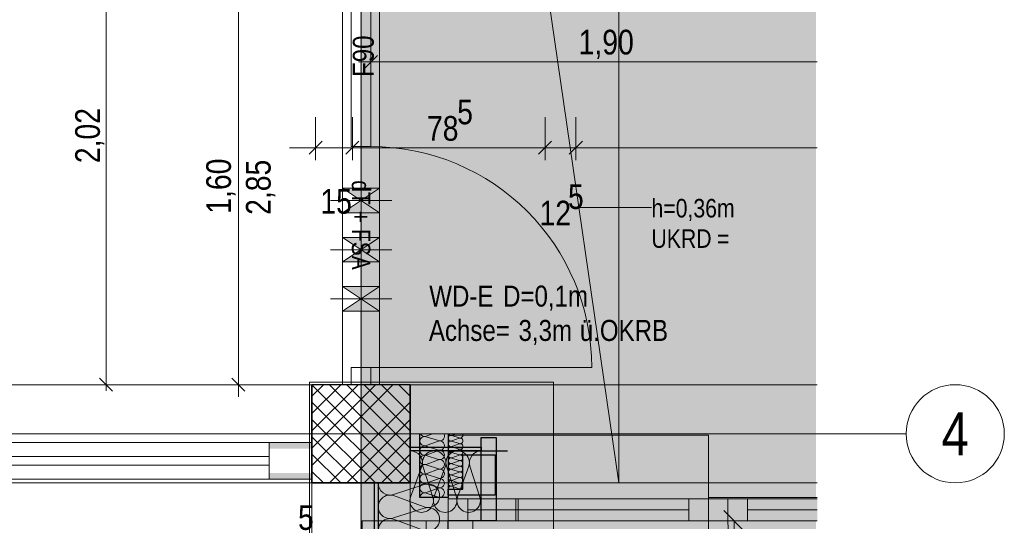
# Model space of a CAD drawing. Extents: x -620 to 300, y 62 to 1112.
# Tile 161 of 235: x 12 to 92, y 602 to 643. Entities that reach past the tile are written whole.
import ezdxf
from ezdxf.enums import TextEntityAlignment as Align
from ezdxf.lldxf.tags import DXFTag

# ---------------------------------------------------------------- set-up
doc = ezdxf.new("R2010")
doc.units = 0
doc.layers.get('0').update_dxf_attribs({"lineweight": 13})
for name, color, linetype, lineweight, true_color in [('00 -Bauelemente -Gipskarton', 7, 'Continuous', 9, 0xff7fe6), ('00_E_ST_Handlaufleuchte_Bem', 7, 'Continuous', 5, 0x7d7d00), ('30 -33 Aussenwände- 3 Aussenstützen', 7, 'Continuous', 50, 0x0000dd), ('30 -33 Aussenwände- 7 Fassade_ Elemente', 7, 'Continuous', 9, 0x00aacc), ('30 -34 Innenwände- 11 Durchbruch', 4, 'Continuous', 9, 0x00ffff), ('30 -34 Innenwände- 2 nichttragend', 7, 'Continuous', 18, 0xff7fe6), ('30 -34 Innenwände- 4 Türen_Fenster', 9, 'Continuous', 15, 0x808080), ('30 -35 Decken- 1 Konstruktion-Träger- Stahlbeton', 7, 'Continuous', 13, 0x33aa00), ('70 -72 Beschriftung- 1 Beschriftung allgemein', 7, 'Continuous', 9, 0xff6633), ('70 -76 Bemaßung- 2 Allgemein', 9, 'Continuous', 5, 0x808080), ('iwb_Layout Achsbezeichung', 1, 'Continuous', 13, 0xff0000), ('iwb_Layout BA_Markierung', 7, 'Continuous', 9, 0xbadcdc)]:
    doc.layers.add(name, color=color, linetype=linetype, lineweight=lineweight, true_color=true_color)
for name, color, linetype, lineweight in [('70 -71 Achsen- 1 Gebäudeachsen', 7, 'STRICHPUNKT2-A06CPVE5L0', 18), ('70 -75 Raumstempel- 3 Wandstempel', 7, 'Continuous', 50), ('Keine-A06CPVE4L0', 7, 'Continuous', 9)]:
    doc.layers.add(name, color=color, linetype=linetype, lineweight=lineweight)
doc.styles.get("Standard").update_dxf_attribs({"font": 'ARIALN.TTF'})
tags = doc.linetypes.add('grob-A06CPVE1L0', pattern=[14, 3, -8, 3]).pattern_tags.tags
tags[8:9] = [DXFTag(74, 4), DXFTag(75, 0), DXFTag(340, '0'), DXFTag(46, 0.0), DXFTag(50, 0.0), DXFTag(44, 0.0), DXFTag(45, 0.0)]
tags[6:7] = [DXFTag(74, 4), DXFTag(75, 0), DXFTag(340, '0'), DXFTag(46, 0.0), DXFTag(50, 0.0), DXFTag(44, 0.0), DXFTag(45, 0.0)]
tags[4:5] = [DXFTag(74, 4), DXFTag(75, 0), DXFTag(340, '0'), DXFTag(46, 0.0), DXFTag(50, 0.0), DXFTag(44, 0.0), DXFTag(45, 0.0)]
tags = doc.linetypes.add('STRICHPUNKT2', pattern=[12.7, 6.35, -3.175, 0, -3.175]).pattern_tags.tags
tags[10:11] = [DXFTag(74, 4), DXFTag(75, 0), DXFTag(340, '0'), DXFTag(46, 0.0), DXFTag(50, 0.0), DXFTag(44, 0.0), DXFTag(45, 0.0)]
tags[8:9] = [DXFTag(74, 4), DXFTag(75, 0), DXFTag(340, '0'), DXFTag(46, 0.0), DXFTag(50, 0.0), DXFTag(44, 0.0), DXFTag(45, 0.0)]
tags[6:7] = [DXFTag(74, 4), DXFTag(75, 0), DXFTag(340, '0'), DXFTag(46, 0.0), DXFTag(50, 0.0), DXFTag(44, 0.0), DXFTag(45, 0.0)]
tags[4:5] = [DXFTag(74, 4), DXFTag(75, 0), DXFTag(340, '0'), DXFTag(46, 0.0), DXFTag(50, 0.0), DXFTag(44, 0.0), DXFTag(45, 0.0)]
tags = doc.linetypes.add('STRICHPUNKT2-A06CPVE5L0', pattern=[12.7, 6.35, -3.175, 0, -3.175]).pattern_tags.tags
tags[10:11] = [DXFTag(74, 4), DXFTag(75, 0), DXFTag(340, '0'), DXFTag(46, 0.0), DXFTag(50, 0.0), DXFTag(44, 0.0), DXFTag(45, 0.0)]
tags[8:9] = [DXFTag(74, 4), DXFTag(75, 0), DXFTag(340, '0'), DXFTag(46, 0.0), DXFTag(50, 0.0), DXFTag(44, 0.0), DXFTag(45, 0.0)]
tags[6:7] = [DXFTag(74, 4), DXFTag(75, 0), DXFTag(340, '0'), DXFTag(46, 0.0), DXFTag(50, 0.0), DXFTag(44, 0.0), DXFTag(45, 0.0)]
tags[4:5] = [DXFTag(74, 4), DXFTag(75, 0), DXFTag(340, '0'), DXFTag(46, 0.0), DXFTag(50, 0.0), DXFTag(44, 0.0), DXFTag(45, 0.0)]

# ---------------------------------------------------------------- blocks, each defined once
blk = doc.blocks.new('Polygon-A06CPVDVL0')
at = {"color": 0, "linetype": 'ByBlock', "lineweight": -2, "ltscale": 0.13}
blk.add_solid([(39.43, 86.616), (39.263, 1083.814), (76.501, 86.518), (76.501, 1083.814)], dxfattribs=at)
blk = doc.blocks.new('Referenz-A06CPVE6L0')
at = {"layer": '00 -Bauelemente -Gipskarton', "color": 0, "linetype": 'Continuous', "lineweight": 0, "ltscale": 0.13}
for p, q in [((38.171, 613.453), (37.921, 613.453)), ((38.421, 613.453), (38.171, 613.453)), ((40.671, 613.453), (40.421, 613.453)), ((40.921, 613.453), (40.671, 613.453))]:
    blk.add_line(p, q, dxfattribs=at)
for points in [[(31.921, 608.753), (31.921, 608.503), (35.421, 608.753), (35.421, 608.503)], [(31.921, 608.503), (31.921, 608.253), (35.421, 608.503), (35.421, 608.253)], [(31.921, 606.253), (31.921, 606.003), (35.421, 606.253), (35.421, 606.003)], [(31.921, 606.003), (31.921, 605.753), (35.421, 606.003), (35.421, 605.753)]]:
    blk.add_solid(points, dxfattribs=at)
at = {"layer": '30 -33 Aussenwände- 3 Aussenstützen', "color": 0, "lineweight": 9}
for p, q in [((35.421, 613.453), (43.421, 605.453)), ((42.007, 613.453), (35.421, 606.868)), ((40.593, 613.453), (35.421, 608.282)), ((39.179, 613.453), (35.421, 609.696)), ((37.765, 613.453), (35.421, 611.11)), ((36.35, 613.453), (35.421, 612.524)), ((36.836, 613.453), (43.421, 606.868)), ((38.25, 613.453), (43.421, 608.282)), ((39.664, 613.453), (43.421, 609.696)), ((41.078, 613.453), (43.421, 611.11)), ((42.493, 613.453), (43.421, 612.524)), ((35.421, 612.039), (42.007, 605.453)), ((43.421, 612.039), (36.836, 605.453)), ((35.421, 610.625), (40.593, 605.453)), ((43.421, 610.625), (38.25, 605.453)), ((39.421, 610.453), (39.421, 608.453)), ((35.421, 609.211), (39.179, 605.453)), ((38.421, 609.453), (40.421, 609.453)), ((43.421, 609.211), (39.664, 605.453)), ((35.421, 607.797), (37.765, 605.453)), ((43.421, 607.797), (41.078, 605.453)), ((35.421, 606.382), (36.35, 605.453)), ((43.421, 606.382), (42.493, 605.453))]:
    blk.add_line(p, q, dxfattribs=at)
at = {"layer": '30 -33 Aussenwände- 3 Aussenstützen', "color": 0, "linetype": 'Continuous', "lineweight": 25, "ltscale": 0.25}
for p, q in [((43.421, 613.453), (35.421, 613.453)), ((35.421, 613.453), (35.421, 605.453)), ((43.421, 605.453), (43.421, 613.453)), ((35.421, 605.453), (43.421, 605.453))]:
    blk.add_line(p, q, dxfattribs=at)
at = {"layer": '30 -33 Aussenwände- 7 Fassade_ Elemente', "color": 0, "linetype": 'Continuous', "ltscale": 0.13}
for p, q in [((35.221, 613.653), (35.221, 593.767)), ((55.108, 613.653), (35.221, 613.653)), ((55.108, 597.513), (55.108, 613.653)), ((39.421, 608.453), (39.421, 610.453)), ((39.421, 608.453), (39.421, 610.453)), ((39.421, 608.453), (39.421, 610.453)), ((40.421, 609.453), (38.421, 609.453)), ((38.421, 609.453), (40.421, 609.453)), ((38.421, 609.453), (40.421, 609.453)), ((44.721, 609.257), (45.253, 609.453)), ((44.721, 609.219), (45.721, 608.898)), ((46.818, 609.334), (47.14, 609.454)), ((46.818, 609.312), (47.419, 609.12)), ((47.419, 609.097), (46.819, 608.875)), ((49.221, 608.353), (43.941, 608.353)), ((45.721, 608.86), (44.721, 608.491)), ((44.721, 608.453), (45.721, 608.132)), ((44.721, 608.453), (45.721, 608.132)), ((46.819, 608.852), (47.419, 608.66)), ((46.819, 608.852), (47.419, 608.66)), ((47.419, 608.637), (46.819, 608.415)), ((47.419, 608.637), (46.819, 608.415)), ((46.819, 608.393), (47.419, 608.2)), ((46.819, 608.393), (47.419, 608.2)), ((47.419, 608.178), (46.819, 607.956)), ((45.721, 608.094), (44.721, 607.725)), ((45.721, 608.094), (44.721, 607.725)), ((44.721, 607.687), (45.721, 607.366)), ((44.721, 607.687), (45.721, 607.366)), ((46.82, 607.933), (47.42, 607.741)), ((47.42, 607.718), (46.82, 607.496)), ((46.82, 607.473), (47.42, 607.281)), ((43.449, 604.303), (44.373, 606.803)), ((44.467, 606.803), (45.271, 604.303)), ((45.721, 607.328), (44.721, 606.959)), ((44.721, 606.921), (45.721, 606.6)), ((45.721, 606.562), (44.721, 606.193)), ((45.364, 604.303), (46.289, 606.803)), ((45.364, 604.303), (46.289, 606.803)), ((46.382, 606.803), (47.186, 604.303)), ((46.382, 606.803), (47.186, 604.303)), ((46.382, 606.803), (47.186, 604.303)), ((47.42, 607.259), (46.82, 607.036)), ((46.82, 607.014), (47.42, 606.821)), ((47.42, 606.799), (46.821, 606.577)), ((47.28, 604.303), (48.204, 606.803)), ((48.297, 606.803), (49.101, 604.303)), ((44.721, 606.155), (45.721, 605.834)), ((45.721, 605.796), (44.721, 605.427)), ((45.721, 605.796), (44.721, 605.427)), ((46.821, 606.554), (47.421, 606.362)), ((47.421, 606.339), (46.821, 606.117)), ((46.821, 606.095), (47.421, 605.902)), ((47.421, 605.88), (46.821, 605.657)), ((47.421, 605.88), (46.821, 605.657)), ((40.521, 599.653), (40.521, 605.434)), ((42.071, 604.51), (44.571, 605.313)), ((44.721, 605.389), (45.721, 605.068)), ((44.721, 605.389), (45.721, 605.068)), ((45.721, 605.03), (44.721, 604.661)), ((46.821, 605.635), (47.421, 605.443)), ((46.821, 605.635), (47.421, 605.443)), ((47.421, 605.42), (46.822, 605.198)), ((46.822, 605.175), (47.422, 604.983)), ((44.571, 603.492), (42.071, 604.416)), ((44.721, 604.623), (45.721, 604.302)), ((50.461, 602.353), (50.461, 604.153)), ((50.461, 604.153), (55.108, 604.153)), ((52.221, 604.153), (67.721, 604.153)), ((52.221, 602.353), (52.221, 604.153)), ((67.721, 604.153), (69.321, 604.153)), ((67.721, 602.353), (67.721, 604.153)), ((69.321, 604.153), (76.595, 604.153)), ((69.321, 602.353), (69.321, 604.153)), ((69.321, 604.153), (69.321, 602.353)), ((42.071, 602.594), (44.571, 603.398)), ((42.071, 602.594), (44.571, 603.398)), ((42.071, 602.594), (44.571, 603.398)), ((44.571, 601.577), (42.071, 602.501)), ((44.571, 601.577), (42.071, 602.501)), ((55.108, 602.353), (50.461, 602.353)), ((67.721, 602.353), (52.221, 602.353)), ((69.321, 602.353), (67.721, 602.353)), ((76.595, 602.353), (69.321, 602.353))]:
    blk.add_line(p, q, dxfattribs=at)
at = {"layer": '30 -33 Aussenwände- 7 Fassade_ Elemente', "color": 0, "linetype": 'Continuous', "lineweight": 25, "ltscale": 0.25}
for p, q in [((44.221, 604.253), (44.221, 609.453)), ((46.521, 609.453), (46.521, 604.253)), ((49.221, 609.153), (50.421, 609.153)), ((49.221, 602.353), (49.221, 609.153)), ((50.421, 609.153), (50.421, 602.353)), ((43.421, 608.353), (49.221, 608.353)), ((43.421, 608.053), (43.421, 608.353)), ((49.221, 608.353), (49.221, 608.053)), ((49.221, 608.053), (43.421, 608.053)), ((46.521, 608.053), (51.361, 608.053)), ((47.721, 604.953), (47.721, 607.753)), ((47.721, 607.753), (50.361, 607.753)), ((50.361, 607.753), (50.361, 604.453)), ((40.521, 605.453), (40.821, 605.453)), ((40.521, 599.653), (40.521, 605.453)), ((40.821, 605.453), (40.821, 599.653)), ((46.521, 604.253), (44.221, 604.253)), ((46.521, 604.953), (47.721, 604.953)), ((46.521, 604.453), (46.521, 604.953)), ((50.361, 604.453), (46.521, 604.453)), ((49.221, 602.353), (46.521, 602.353)), ((46.521, 599.653), (46.521, 602.353)), ((50.421, 602.353), (49.221, 602.353))]:
    blk.add_line(p, q, dxfattribs=at)
at = {"layer": '30 -33 Aussenwände- 7 Fassade_ Elemente', "color": 0}
for p, q in [((67.721, 609.353), (46.521, 609.353)), ((46.521, 609.353), (46.521, 604.153)), ((67.721, 604.153), (67.721, 609.353)), ((48.121, 604.153), (46.521, 604.153)), ((46.521, 604.153), (46.521, 602.353)), ((48.121, 602.353), (48.121, 604.153)), ((48.121, 604.153), (66.121, 604.153)), ((66.121, 604.153), (66.121, 602.353)), ((66.121, 604.153), (67.721, 604.153)), ((67.721, 604.153), (67.721, 602.353)), ((48.121, 603.253), (66.121, 603.253)), ((44.721, 602.353), (39.521, 602.353)), ((39.521, 602.353), (39.521, 583.753)), ((44.721, 600.753), (44.721, 602.353)), ((44.721, 602.353), (46.521, 602.353)), ((44.721, 602.353), (46.521, 602.353)), ((46.521, 602.353), (46.521, 600.753)), ((46.521, 602.353), (48.521, 602.353)), ((46.521, 600.353), (46.521, 602.353)), ((46.521, 602.353), (48.121, 602.353)), ((66.121, 602.353), (48.121, 602.353)), ((48.521, 602.353), (48.521, 583.753)), ((67.721, 602.353), (66.121, 602.353)), ((67.721, 602.353), (67.721, 600.353))]:
    blk.add_line(p, q, dxfattribs=at)
at = {"layer": '30 -33 Aussenwände- 7 Fassade_ Elemente', "color": 0, "linetype": 'Continuous', "lineweight": 18, "ltscale": 0.18}
for p, q in [((50.421, 604.153), (52.221, 604.153)), ((50.421, 602.353), (50.421, 604.153)), ((50.421, 602.353), (50.421, 604.153)), ((50.421, 604.153), (52.021, 604.153)), ((52.021, 604.153), (52.021, 602.353)), ((52.221, 604.153), (52.221, 602.353)), ((66.121, 604.153), (67.721, 604.153)), ((66.121, 602.353), (66.121, 604.153)), ((67.721, 604.153), (76.595, 604.153)), ((67.721, 602.353), (67.721, 604.153)), ((67.721, 604.153), (69.321, 604.153)), ((67.721, 602.353), (67.721, 604.153)), ((67.721, 604.153), (67.721, 602.353)), ((69.321, 604.153), (69.321, 602.353)), ((69.321, 604.153), (70.921, 604.153)), ((69.321, 602.353), (69.321, 604.153)), ((70.921, 604.153), (70.921, 602.353)), ((55.108, 603.253), (52.061, 603.253)), ((52.221, 603.253), (66.121, 603.253)), ((76.595, 603.253), (70.921, 603.253)), ((52.221, 602.353), (50.421, 602.353)), ((52.021, 602.353), (50.421, 602.353)), ((67.721, 602.353), (66.121, 602.353)), ((76.595, 602.353), (67.721, 602.353)), ((69.321, 602.353), (67.721, 602.353)), ((70.921, 602.353), (69.321, 602.353))]:
    blk.add_line(p, q, dxfattribs=at)
at = {"layer": '30 -33 Aussenwände- 7 Fassade_ Elemente', "color": 0, "linetype": 'grob-A06CPVE1L0', "ltscale": 0.13}
for p, q in [((67.721, 604.253), (76.595, 604.253)), ((76.595, 602.353), (69.321, 602.353))]:
    blk.add_line(p, q, dxfattribs=at)
at = {"layer": '30 -33 Aussenwände- 7 Fassade_ Elemente', "color": 0, "linetype": 'Continuous', "ltscale": 0.13}
for centre, major_axis, end_param in [((44.604, 608.855), (-0.31, 0.225), 1.254884), ((44.604, 609.621), (-0.344, -0.168), 1.428714), ((44.604, 608.855), (0.117, 0.364), 1.254884), ((45.839, 609.262), (-0.117, -0.364), 2.405647), ((46.748, 609.093), (-0.186, 0.135), 1.254884), ((46.748, 609.553), (-0.207, -0.1), 1.434048), ((46.748, 609.093), (0.07, 0.219), 1.254884), ((47.489, 609.338), (-0.07, -0.219), 2.411197), ((47.489, 608.879), (-0.07, -0.219), 3.765224), ((47.489, 608.879), (0.186, 0.135), 1.255075), ((47.489, 608.879), (0.186, -0.135), 1.255075), ((44.604, 608.089), (0.117, 0.364), 3.764652), ((44.604, 608.089), (-0.31, 0.225), 1.254884), ((44.604, 608.855), (-0.31, -0.225), 1.254884), ((44.604, 608.089), (0.117, 0.364), 1.254884), ((45.839, 608.496), (-0.117, -0.364), 3.765224), ((45.839, 608.496), (0.31, 0.225), 1.255075), ((45.839, 608.496), (-0.117, -0.364), 1.255075), ((45.839, 608.496), (0.31, -0.225), 1.255075), ((46.749, 608.634), (0.07, 0.219), 3.764652), ((46.749, 608.634), (-0.186, 0.135), 1.254884), ((46.749, 608.174), (0.07, 0.219), 3.764652), ((46.749, 608.174), (-0.186, 0.135), 1.254884), ((46.748, 609.093), (-0.186, -0.135), 1.254884), ((46.749, 608.634), (0.07, 0.219), 1.254884), ((46.749, 608.634), (-0.186, -0.135), 1.254884), ((46.749, 608.174), (0.07, 0.219), 1.254884), ((47.489, 608.879), (-0.07, -0.219), 1.255075), ((47.49, 608.419), (-0.07, -0.219), 3.765224), ((47.49, 608.419), (0.186, 0.135), 1.255075), ((47.49, 608.419), (-0.07, -0.219), 1.255075), ((47.49, 607.959), (-0.07, -0.219), 3.765224), ((47.49, 608.419), (0.186, -0.135), 1.255075), ((43.463, 607.097), (0.911, -0.293), 1.925468), ((44.604, 607.323), (0.117, 0.364), 3.764652), ((44.604, 607.323), (-0.31, 0.225), 1.254884), ((44.604, 608.089), (-0.31, -0.225), 1.254884), ((44.604, 607.323), (0.117, 0.364), 1.254884), ((45.378, 607.097), (0.911, -0.293), 3.764652), ((45.378, 607.097), (-0.562, 0.775), 1.254884), ((45.378, 607.097), (0.562, 0.775), 1.254884), ((45.839, 607.73), (-0.117, -0.364), 3.765224), ((45.839, 607.73), (0.31, 0.225), 1.255075), ((45.839, 607.73), (-0.117, -0.364), 1.255075), ((45.839, 606.964), (-0.117, -0.364), 3.765224), ((45.378, 607.097), (0.911, -0.293), 1.254884), ((45.839, 607.73), (0.31, -0.225), 1.255075), ((47.293, 607.097), (0.911, -0.293), 3.764652), ((47.293, 607.097), (0.911, -0.293), 3.764652), ((47.293, 607.097), (-0.562, 0.775), 1.254884), ((46.749, 607.714), (0.07, 0.219), 3.764652), ((46.75, 607.255), (0.07, 0.219), 3.764652), ((46.749, 608.174), (-0.186, -0.135), 1.254884), ((47.293, 607.097), (0.562, 0.775), 1.254884), ((47.49, 607.5), (-0.07, -0.219), 3.765224), ((47.293, 607.097), (0.911, -0.293), 1.254884), ((49.208, 607.097), (0.013, 0.957), 1.896254), ((44.604, 606.557), (0.117, 0.364), 3.764652), ((44.604, 607.323), (-0.31, -0.225), 1.254884), ((45.839, 606.198), (-0.117, -0.364), 3.765224), ((46.75, 606.795), (0.07, 0.219), 3.764652), ((46.75, 606.336), (0.07, 0.219), 3.764652), ((47.491, 607.04), (-0.07, -0.219), 3.765224), ((47.491, 606.58), (-0.07, -0.219), 3.765224), ((44.604, 605.791), (0.117, 0.364), 3.764652), ((44.604, 605.791), (0.117, 0.364), 3.764652), ((45.839, 605.432), (-0.117, -0.364), 3.765224), ((45.839, 605.432), (-0.117, -0.364), 3.765224), ((46.751, 605.876), (0.07, 0.219), 3.764652), ((46.751, 605.876), (0.07, 0.219), 3.764652), ((47.491, 606.121), (-0.07, -0.219), 3.765224), ((47.492, 605.661), (-0.07, -0.219), 3.765224), ((47.492, 605.661), (-0.07, -0.219), 3.765224), ((41.778, 605.42), (-0.957, 0.013), 1.896254), ((44.604, 605.025), (0.117, 0.364), 3.764652), ((44.604, 605.025), (0.117, 0.364), 3.764652), ((44.865, 604.402), (-0.294, -0.911), 3.765224), ((45.839, 604.666), (-0.117, -0.364), 3.765224), ((46.751, 605.416), (0.07, 0.219), 3.764652), ((46.751, 605.416), (0.07, 0.219), 3.764652), ((46.751, 604.957), (0.07, 0.219), 1.896254), ((47.492, 605.202), (-0.07, -0.219), 3.765224), ((41.778, 603.505), (0.293, 0.911), 3.764652), ((41.778, 603.505), (0.293, 0.911), 3.764652), ((41.778, 603.505), (0.293, 0.911), 1.254884), ((44.36, 604.01), (-0.938, 0.187), 0.392428), ((44.36, 604.01), (-0.911, 0.294), 0.115601), ((44.604, 604.259), (0.117, 0.364), 1.896254), ((44.36, 604.01), (0.684, -0.669), 1.085731), ((46.275, 604.01), (-0.911, 0.294), 3.765224), ((46.275, 604.01), (-0.911, 0.294), 3.765224), ((46.275, 604.01), (-0.911, 0.294), 1.255075), ((46.275, 604.01), (0.562, -0.775), 1.255075), ((48.19, 604.01), (-0.911, 0.294), 3.765224), ((41.778, 603.505), (-0.775, 0.562), 1.254884), ((44.36, 604.01), (-0.938, -0.187), 1.085731), ((44.865, 602.487), (-0.294, -0.911), 3.765224), ((44.865, 602.487), (-0.294, -0.911), 3.765224), ((44.865, 602.487), (0.775, 0.562), 1.255075), ((41.778, 601.59), (0.293, 0.911), 3.764652), ((41.778, 603.505), (-0.775, -0.562), 1.254884), ((41.778, 601.59), (0.293, 0.911), 1.254884), ((44.36, 604.01), (-0.273, -0.917), 1.085731), ((44.865, 602.487), (0.775, -0.562), 1.255075), ((46.275, 604.01), (-0.562, -0.775), 1.255075)]:
    blk.add_ellipse(centre, major_axis=major_axis, ratio=1, start_param=0, end_param=end_param, dxfattribs=at)
at = {"layer": '30 -33 Aussenwände- 7 Fassade_ Elemente', "color": 0, "linetype": 'grob-A06CPVE1L0', "ltscale": 0.13}
blk.add_ellipse((93.321, 602.353), major_axis=(-24, 0), ratio=1, start_param=0, end_param=0.799656, dxfattribs=at)
at = {"layer": '30 -33 Aussenwände- 7 Fassade_ Elemente', "color": 7, "linetype": 'Continuous', "lineweight": 18, "ltscale": 0.18, "true_color": 0xffffff}
for points in [[(67.721, 604.153), (76.595, 604.153), (76.595, 603.571)], [(67.721, 604.153), (76.595, 603.571), (76.595, 602.353)], [(67.721, 604.153), (76.595, 602.353), (67.721, 602.353)]]:
    blk.add_solid(points, dxfattribs=at)
at = {"layer": '30 -33 Aussenwände- 7 Fassade_ Elemente', "color": 7, "linetype": 'Continuous', "ltscale": 0.13, "true_color": 0xffffff}
for points in [[(69.321, 604.153), (76.595, 604.153), (76.595, 603.608)], [(69.321, 604.153), (76.595, 603.608), (76.595, 602.353)], [(69.321, 604.153), (76.595, 602.353), (69.321, 602.353)]]:
    blk.add_solid(points, dxfattribs=at)
at = {"layer": '30 -34 Innenwände- 11 Durchbruch', "color": 0, "linetype": 'Continuous', "ltscale": 0.13}
for p, q in [((37.921, 629.453), (40.921, 629.453)), ((40.921, 629.453), (37.921, 627.453)), ((40.921, 627.453), (37.921, 629.453)), ((37.921, 627.453), (37.921, 629.453)), ((40.921, 627.453), (40.921, 629.453)), ((37.921, 627.453), (40.921, 627.453)), ((37.921, 625.453), (40.921, 625.453)), ((40.921, 625.453), (37.921, 623.453)), ((40.921, 623.453), (37.921, 625.453)), ((37.921, 623.453), (37.921, 625.453)), ((40.921, 623.453), (40.921, 625.453)), ((37.921, 623.453), (40.921, 623.453)), ((37.921, 621.453), (40.921, 621.453)), ((40.921, 621.453), (37.921, 619.453)), ((40.921, 619.453), (37.921, 621.453)), ((37.921, 619.453), (37.921, 621.453)), ((40.921, 619.453), (40.921, 621.453)), ((37.921, 619.453), (40.921, 619.453))]:
    blk.add_line(p, q, dxfattribs=at)
at = {"layer": '30 -34 Innenwände- 11 Durchbruch', "color": 0, "linetype": 'grob-A06CPVE1L0', "ltscale": 0.13}
for p, q in [((41.921, 628.453), (36.921, 628.453)), ((41.921, 624.453), (36.921, 624.453)), ((41.921, 620.453), (36.921, 620.453))]:
    blk.add_line(p, q, dxfattribs=at)
at = {"layer": '30 -34 Innenwände- 11 Durchbruch', "color": 0, "linetype": 'Continuous', "ltscale": 0.13}
for points in [[(40.921, 629.453), (39.421, 628.453), (37.921, 629.453)], [(40.921, 627.453), (37.921, 627.453), (39.421, 628.453)], [(40.921, 625.453), (39.421, 624.453), (37.921, 625.453)], [(40.921, 623.453), (37.921, 623.453), (39.421, 624.453)], [(40.921, 621.453), (39.421, 620.453), (37.921, 621.453)], [(40.921, 619.453), (37.921, 619.453), (39.421, 620.453)]]:
    blk.add_solid(points, dxfattribs=at)
at = {"layer": '30 -34 Innenwände- 2 nichttragend', "color": 0, "linetype": 'Continuous', "ltscale": 0.18}
for p, q in [((37.921, 613.453), (40.671, 613.453)), ((37.921, 613.453), (38.171, 613.453)), ((38.171, 613.453), (38.421, 613.453)), ((38.421, 613.453), (40.421, 613.453)), ((40.421, 613.453), (40.671, 613.453)), ((40.671, 613.453), (40.921, 613.453)), ((40.671, 613.453), (40.921, 613.453)), ((31.921, 608.753), (35.421, 608.753)), ((31.921, 608.503), (31.921, 608.753)), ((31.921, 608.503), (31.921, 608.753)), ((31.921, 608.253), (31.921, 608.503)), ((31.921, 605.753), (31.921, 608.503)), ((31.921, 606.253), (31.921, 608.253)), ((35.421, 605.753), (35.421, 608.753)), ((31.921, 606.003), (31.921, 606.253)), ((31.921, 605.753), (31.921, 606.003)), ((31.921, 605.753), (35.421, 605.753))]:
    blk.add_line(p, q, dxfattribs=at)
at = {"layer": '30 -34 Innenwände- 4 Türen_Fenster', "color": 0, "linetype": 'grob-A06CPVE1L0', "ltscale": 0.15}
for p, q in [((37.921, 645.753), (37.921, 613.453)), ((40.921, 645.753), (40.921, 613.453)), ((40.221, 614.853), (58.221, 614.853))]:
    blk.add_line(p, q, dxfattribs=at)
at = {"layer": '30 -34 Innenwände- 4 Türen_Fenster', "color": 0, "linetype": 'Continuous', "ltscale": 0.15}
for p, q in [((38.621, 632.853), (38.621, 645.753)), ((40.221, 645.753), (40.221, 632.853)), ((40.221, 632.853), (38.621, 632.853)), ((38.621, 613.453), (38.621, 614.853)), ((38.621, 614.853), (40.221, 614.853)), ((40.221, 614.853), (40.221, 613.453)), ((40.221, 613.453), (38.621, 613.453)), ((-2.079, 608.753), (31.921, 608.753)), ((31.921, 608.753), (31.921, 607.613)), ((-2.079, 607.613), (31.921, 607.613)), ((31.921, 607.613), (31.921, 606.893)), ((31.921, 606.893), (-2.079, 606.893)), ((31.921, 605.753), (31.921, 606.893)), ((-2.079, 605.753), (31.921, 605.753))]:
    blk.add_line(p, q, dxfattribs=at)
at = {"layer": '30 -34 Innenwände- 4 Türen_Fenster', "color": 0, "linetype": 'grob-A06CPVE1L0', "ltscale": 0.15}
blk.add_ellipse((40.221, 614.853), major_axis=(18, 0), ratio=1, start_param=0, end_param=1.570796, dxfattribs=at)
at = {"layer": '30 -35 Decken- 1 Konstruktion-Träger- Stahlbeton', "color": 0, "linetype": 'grob-A06CPVE1L0', "lineweight": -2, "ltscale": 0.13}
for p, q in [((35.421, 613.453), (-451.579, 613.453)), ((43.421, 613.453), (76.595, 613.453)), ((35.421, 605.453), (-451.579, 605.453)), ((35.421, 388.453), (35.421, 605.453)), ((43.421, 605.453), (76.595, 605.453)), ((43.421, 388.453), (43.421, 605.453))]:
    blk.add_line(p, q, dxfattribs=at)
at = {"layer": '30 -35 Decken- 1 Konstruktion-Träger- Stahlbeton', "color": 0, "lineweight": 35}
for p, q in [((35.421, 605.453), (35.421, 613.453)), ((43.421, 613.453), (43.421, 605.453)), ((35.421, 605.453), (43.421, 605.453))]:
    blk.add_line(p, q, dxfattribs=at)
at = {"layer": '70 -71 Achsen- 1 Gebäudeachsen', "color": 0, "linetype": 'STRICHPUNKT2-A06CPVE5L0', "ltscale": 0.18}
for p, q in [((39.421, 1084.393), (39.421, 84.953)), ((-538.631, 609.453), (76.595, 609.453))]:
    blk.add_line(p, q, dxfattribs=at)
at = {"layer": '70 -72 Beschriftung- 1 Beschriftung allgemein', "color": 0, "linetype": 'grob-A06CPVE1L0', "ltscale": 0.13}
for q in [(60.421, 778.453), (35.421, 778.153)]:
    blk.add_line((60.421, 605.453), q, dxfattribs=at)
at = {"layer": '70 -72 Beschriftung- 1 Beschriftung allgemein', "color": 0}
blk.add_line((63.084, 627.882), (57.175, 627.882), dxfattribs=at)
at = {"layer": '70 -76 Bemaßung- 2 Allgemein', "color": 0, "linetype": 'Continuous', "ltscale": 0.13}
for p, q in [((18.641, 614.514), (18.641, 652.793)), ((29.421, 614.514), (29.421, 644.393)), ((40.221, 642.253), (40.221, 638.753)), ((39.221, 639.753), (41.282, 639.753)), ((76.595, 639.753), (41.282, 639.753)), ((35.721, 635.253), (35.721, 631.753)), ((38.721, 635.253), (38.721, 631.753)), ((38.721, 635.253), (38.721, 631.753)), ((54.421, 635.253), (54.421, 631.753)), ((54.421, 635.253), (54.421, 631.753)), ((56.921, 635.253), (56.921, 631.753)), ((56.921, 635.253), (56.921, 631.753)), ((34.661, 632.753), (33.601, 632.753)), ((36.721, 632.753), (34.661, 632.753)), ((38.721, 632.753), (35.721, 632.753)), ((37.721, 632.753), (39.782, 632.753)), ((37.721, 632.753), (39.782, 632.753)), ((39.782, 632.753), (40.842, 632.753)), ((53.361, 632.753), (39.782, 632.753)), ((53.361, 632.753), (52.301, 632.753)), ((55.421, 632.753), (53.361, 632.753)), ((55.421, 632.753), (53.361, 632.753)), ((56.921, 632.753), (54.421, 632.753)), ((55.921, 632.753), (57.982, 632.753)), ((55.921, 632.753), (57.982, 632.753)), ((57.982, 632.753), (59.042, 632.753)), ((76.595, 632.753), (57.982, 632.753)), ((19.172, 612.923), (18.111, 613.984)), ((18.641, 612.953), (18.641, 614.514)), ((29.421, 612.453), (29.421, 614.514)), ((20.641, 613.453), (17.641, 613.453)), ((31.921, 613.453), (28.421, 613.453))]:
    blk.add_line(p, q, dxfattribs=at)
at = {"layer": '70 -76 Bemaßung- 2 Allgemein', "color": 0, "linetype": 'Continuous', "lineweight": 20, "ltscale": 0.2}
for p, q in [((39.691, 639.223), (40.752, 640.284)), ((36.252, 633.284), (35.191, 632.223)), ((38.191, 632.223), (39.252, 633.284)), ((38.191, 632.223), (39.252, 633.284)), ((54.952, 633.284), (53.891, 632.223)), ((54.952, 633.284), (53.891, 632.223)), ((56.391, 632.223), (57.452, 633.284)), ((56.391, 632.223), (57.452, 633.284)), ((29.952, 612.923), (28.891, 613.984))]:
    blk.add_line(p, q, dxfattribs=at)
at = {"layer": '30 -34 Innenwände- 11 Durchbruch', "color": 0, "linetype": 'ByBlock', "ltscale": 0.13, "char_height": 1.71171, "attachment_point": 1}
for s, insert in [('{\\fArial Narrow;WD-E}', (44.98, 621.527)), ('{\\fArial Narrow;D=0,1m}', (50.995, 621.527)), ('{\\fArial Narrow;Achse=}', (44.949, 618.73)), ('{\\fArial Narrow;3,3m}', (52.252, 618.73)), ('{\\fArial Narrow;ü.OKRB}', (57.246, 618.73))]:
    blk.add_mtext(s, dxfattribs=dict(at, insert=insert))
at = {"layer": '70 -72 Beschriftung- 1 Beschriftung allgemein', "color": 0, "linetype": 'Continuous', "ltscale": 0.13, "char_height": 1.51033, "attachment_point": 1}
for s, insert in [('{\\fArial Narrow;h=0,36m}', (63.084, 628.586)), ('{\\fArial Narrow;UKRD}', (63.084, 626.111)), ('{\\fArial Narrow;=}', (68.424, 626.111))]:
    blk.add_mtext(s, dxfattribs=dict(at, insert=insert))
at = {"layer": '70 -75 Raumstempel- 3 Wandstempel', "color": 0, "linetype": 'Continuous', "ltscale": 0.5, "insert": (38.748, 638.524), "char_height": 1.71171, "attachment_point": 1, "rotation": 90}
blk.add_mtext('{\\fArial Narrow;F90}', dxfattribs=at)
at = {"layer": '70 -76 Bemaßung- 2 Allgemein', "color": 0, "linetype": 'Continuous', "ltscale": 0.13, "char_height": 2.01377, "attachment_point": 1}
for s, insert in [('{\\fArial Narrow;1,90}', (57.153, 642.369)), ('{\\fArial Narrow;5}', (47.255, 636.682)), ('{\\fArial Narrow;78}', (44.794, 635.339)), ('{\\fArial Narrow;15}', (36.11, 629.392)), ('{\\fArial Narrow;5}', (56.285, 629.782)), ('{\\fArial Narrow;12}', (53.964, 628.44)), ('{\\fArial Narrow;5}', (34.285, 603.638))]:
    blk.add_mtext(s, dxfattribs=dict(at, insert=insert))
at = {"layer": '70 -76 Bemaßung- 2 Allgemein', "color": 0, "linetype": 'Continuous', "ltscale": 0.13, "char_height": 2.01377, "attachment_point": 1, "rotation": 90}
for s, insert in [('{\\fArial Narrow;2,02}', (16.126, 631.501)), ('{\\fArial Narrow;1,60}', (26.806, 627.385)), ('{\\fArial Narrow;2,85}', (30.04, 627.289))]:
    blk.add_mtext(s, dxfattribs=dict(at, insert=insert))
at = {"layer": 'Keine-A06CPVE4L0', "color": 0, "linetype": 'Continuous', "ltscale": 0.13, "insert": (40.17, 630.108), "char_height": 1.49774, "attachment_point": 1, "rotation": 270}
blk.add_mtext('{\\fArial Narrow;dT + FSA}', dxfattribs=at)
blk = doc.blocks.new('Maß-A06CPVEOL0')
at = {"color": 0, "linetype": 'ByBlock', "lineweight": -2, "ltscale": 0.13}
for p, q in [((68.973, 603.202), (70.67, 601.505)), ((71.821, 602.353), (59.821, 602.353)), ((69.821, 552.653), (69.821, 602.353)), ((68.973, 553.502), (70.67, 551.805)), ((71.821, 552.653), (59.821, 552.653))]:
    blk.add_line(p, q, dxfattribs=at)
at = {"color": 0, "linetype": 'ByBlock', "lineweight": -2, "ltscale": 0.13, "attachment_point": 1, "rotation": 90}
for s, insert, char_height in [('{\\fArial Narrow|b0|i1;5}', (65.835, 579.981), 1.82), ('{\\fArial Narrow|b0|i1;2.48}', (66.355, 574.037), 2.6)]:
    blk.add_mtext(s, dxfattribs=dict(at, insert=insert, char_height=char_height))

msp = doc.modelspace()

# ---------------------------------------------------------------- linework, layer by layer
at = {"layer": 'iwb_Layout Achsbezeichung', "linetype": 'STRICHPUNKT2', "lineweight": 13, "ltscale": 0.39}
msp.add_line((76.501, 609.453), (83.837, 609.453), dxfattribs=at)
at = {"layer": 'iwb_Layout Achsbezeichung', "ltscale": 0.39, "extrusion": (0, 0, -1)}
msp.add_circle((-87.837, 609.453), 4, dxfattribs=at)

# ---------------------------------------------------------------- block references
at = {"color": 8, "lineweight": 13, "ltscale": 0.13, "true_color": 0x808080}
msp.add_blockref('Referenz-A06CPVE6L0', (0, 0), dxfattribs=at)
at = {"layer": '00_E_ST_Handlaufleuchte_Bem', "ltscale": 0.13}
msp.add_blockref('Maß-A06CPVEOL0', (0, 0), dxfattribs=at)
at = {"layer": 'iwb_Layout BA_Markierung', "ltscale": 0.13}
msp.add_blockref('Polygon-A06CPVDVL0', (0, 0), dxfattribs=at)

# ---------------------------------------------------------------- texts
at = {"layer": 'iwb_Layout Achsbezeichung', "ltscale": 0.39}
msp.add_text('4', height=3.5, dxfattribs=at).set_placement((87.837, 609.453), align=Align.MIDDLE_CENTER)

doc.saveas('drawing.dxf')
